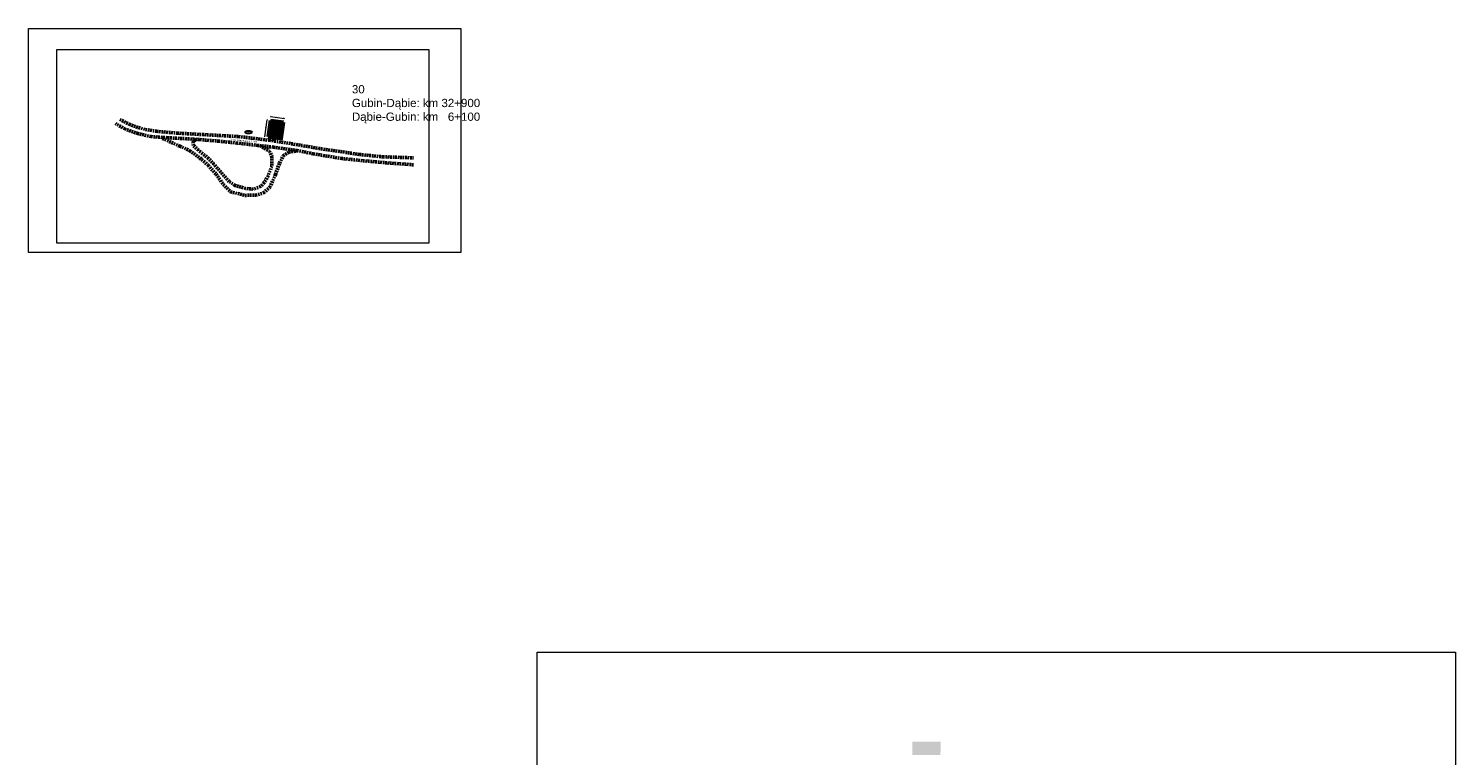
# Model space of a CAD drawing. Header units: millimetres. Extents: x -32728 to 13651, y -21222 to 1549.
# Tile 9 of 19: x 2513 to 3379, y 1042 to 1483. Entities that reach past the tile are written whole.
import ezdxf

# ---------------------------------------------------------------- set-up
doc = ezdxf.new("R2010")
doc.units = ezdxf.units.MM
doc.header["$XCLIPFRAME"] = 2
for name, pattern in [('02_DONPL_Floorplan-H_revised$0$A-CZ0304_2000 ( Dashdot )', [1.001, 0.5, -0.25, 0.001, -0.25]), ('02_DONPL_Floorplan-H_revised$0$A-CZ0304_2000 DASHED', [1, 0.5, -0.5]), ('2', [1.5, 1, -0.5])]:
    doc.linetypes.add(name, pattern=pattern)
doc.layers.add('0 pomoc', color=61, linetype='Continuous', lineweight=30, plot=False)
for name, color, linetype, lineweight in [('1 MOP zagospodarowanie', 250, 'Continuous', 30), ('1 numery działek objete opracowaniem', 10, 'Continuous', 30), ('1 podklady', 252, 'Continuous', 5), ('1 pojazdy', 250, 'Continuous', 15), ('1 wiata', 250, 'Continuous', 20), ('2 kraweznik opornik', 5, 'Continuous', 50), ('3 nawierzchnia morr', 150, 'Continuous', 0)]:
    doc.layers.add(name, color=color, linetype=linetype, lineweight=lineweight)
doc.layers.add('1 numery dzialek', color=150, linetype='Continuous')
doc.layers.add('2 krawedz jezdni', color=7, linetype='2', lineweight=50, true_color=0x000000)
doc.layers.add('4 wymiary', color=7, linetype='Continuous', lineweight=15, true_color=0x000000)
doc.layers.add('ZWTraffic_Color_255_255_255', color=7, linetype='Continuous', true_color=0xffffff)
doc.styles.add('Annotative', font='arial.ttf')
doc.styles.add('ARIAL', font='arial.ttf')
doc.styles.add('plan', font='arial.ttf', dxfattribs={"height": 1})
doc.styles.get("Standard").update_dxf_attribs({"font": 'arial.ttf'})
doc.dimstyles.new('plan', dxfattribs={"dimtxt": 1, "dimasz": 0.5, "dimexe": 0.5, "dimexo": 0.625, "dimgap": 0.2, "dimtad": 1, "dimzin": 1, "dimtxsty": 'plan', "dimblk": 'ARCHTICK', "dimcen": 1, "dimdle": 0.5, "dimadec": 4, "dimazin": 0, "dimtfac": 1, "dimtmove": 0, "dimatfit": 3, "dimfxl": 0.5, "dimfxlon": 1, "dimlwd": 15, "dimarcsym": 0})
picture_1 = doc.add_image_def('image10.png', size_in_pixel=(1897, 833))
picture_2 = doc.add_image_def('image85.png', size_in_pixel=(4096, 2131))
picture_3 = doc.add_image_def('image86.png', size_in_pixel=(4096, 2123))

# ---------------------------------------------------------------- blocks, each defined once
blk = doc.blocks.new('_ArchTick')
at = {"color": 0, "linetype": 'ByBlock', "const_width": 0.15}
blk.add_lwpolyline([(-0.5, -0.5), (0.5, 0.5)], dxfattribs=at)
blk = doc.blocks.new('*D163')
at = {"layer": '4 wymiary', "color": 0, "linetype": 'ByBlock', "lineweight": 15}
blk.add_line((2659.67, 1429.55), (2667.99, 1428.38), dxfattribs=at)
at = {"layer": '4 wymiary', "color": 0, "linetype": 'ByBlock', "lineweight": -2}
for p, q in [((2659.84, 1429.32), (2659.89, 1429.72)), ((2667.76, 1428.21), (2667.82, 1428.61))]:
    blk.add_line(p, q, dxfattribs=at)
at = {"layer": 'Defpoints', "color": 0}
for p in [(2659.53, 1427.09), (2667.45, 1425.98), (2667.79, 1428.41)]:
    blk.add_point(p, dxfattribs=at)
at = {"layer": '4 wymiary', "color": 0, "lineweight": 15, "xscale": 0.2, "yscale": 0.2, "zscale": 0.2}
for p, rotation in [((2659.87, 1429.52), 172.0242181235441), ((2667.79, 1428.41), 352.0242181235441)]:
    blk.add_blockref('_ArchTick', p, dxfattribs=dict(at, rotation=rotation))
at = {"layer": '4 wymiary', "color": 0, "insert": (2663.89, 1429.4), "char_height": 0.4, "attachment_point": 5, "rotation": 352.02422, "style": 'ARIAL'}
blk.add_mtext('8,00', dxfattribs=at)
blk = doc.blocks.new('*D164')
at = {"layer": '4 wymiary', "color": 0, "linetype": 'ByBlock', "lineweight": 15}
blk.add_line((2656.18, 1417.26), (2657.62, 1427.56), dxfattribs=at)
at = {"layer": '4 wymiary', "color": 0, "linetype": 'ByBlock', "lineweight": -2}
for p, q in [((2657.79, 1427.34), (2657.4, 1427.39)), ((2656.41, 1417.43), (2656.01, 1417.49))]:
    blk.add_line(p, q, dxfattribs=at)
at = {"layer": 'Defpoints', "color": 0}
for p in [(2657.6, 1427.36), (2659.53, 1427.09), (2658.14, 1417.19)]:
    blk.add_point(p, dxfattribs=at)
at = {"layer": '4 wymiary', "color": 0, "lineweight": 15, "xscale": 0.2, "yscale": 0.2, "zscale": 0.2}
for p, rotation in [((2657.6, 1427.36), 82.02421871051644), ((2656.21, 1417.46), 262.0242187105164)]:
    blk.add_blockref('_ArchTick', p, dxfattribs=dict(at, rotation=rotation))
at = {"layer": '4 wymiary', "color": 0, "insert": (2656.47, 1422.47), "char_height": 0.4, "attachment_point": 5, "rotation": 82.02422, "style": 'ARIAL'}
blk.add_mtext('10,00', dxfattribs=at)
blk = doc.blocks.new('A$C54DE1B4C')
at = {"layer": '1 pojazdy', "color": 0}
for p, q in [((0.33, 0.31), (0.02, 0.31)), ((0.33, 0.26), (0.02, 0.26)), ((0.27, 0.24), (0.27, 0.26)), ((0.39, 0.24), (0.27, 0.24)), ((0.37, 0.24), (0.29, 0.24)), ((0.29, 0.24), (0.29, 0.24)), ((0.47, 0.31), (0.33, 0.31)), ((0.33, 0.31), (0.33, 0.28)), ((0.33, 0.25), (0.33, 0.28)), ((0.47, 0.25), (0.33, 0.25)), ((0.37, 0.24), (0.37, 0.24)), ((0.39, 0.24), (0.39, 0.25)), ((0.47, 0.3), (0.47, 0.29)), ((0.47, 0.27), (0.47, 0.29)), ((0.47, 0.26), (0.47, 0.27)), ((0.54, 0.34), (0.52, 0.34)), ((0.54, 0.22), (0.52, 0.22)), ((0.69, 0.31), (0.57, 0.34)), ((0.69, 0.25), (0.57, 0.22)), ((0.65, 0.35), (0.65, 0.42)), ((0.65, 0.42), (0.69, 0.42)), ((0.69, 0.35), (0.65, 0.35)), ((0.65, 0.35), (0.65, 0.34)), ((0.65, 0.35), (0.82, 0.35)), ((0.65, 0.34), (0.82, 0.34)), ((0.66, 0.35), (0.66, 0.35)), ((0.68, 0.35), (0.68, 0.35)), ((1.28, 0.31), (0.68, 0.31)), ((1.28, 0.25), (0.68, 0.25)), ((0.69, 0.42), (0.69, 0.35)), ((0.9, 0.24), (0.7, 0.24)), ((0.7, 0.23), (0.7, 0.24)), ((0.9, 0.23), (0.7, 0.23)), ((0.71, 0.28), (0.71, 0.28)), ((0.71, 0.28), (0.71, 0.28)), ((0.94, 0.22), (0.78, 0.22)), ((0.78, 0.21), (0.78, 0.22)), ((0.94, 0.21), (0.78, 0.21)), ((0.79, 0.36), (0.79, 0.35)), ((0.79, 0.36), (0.81, 0.36)), ((0.79, 0.34), (0.79, 0.31)), ((0.79, 0.24), (0.79, 0.25)), ((0.79, 0.22), (0.79, 0.23)), ((0.79, 0.2), (0.79, 0.21)), ((0.81, 0.2), (0.79, 0.2)), ((0.81, 0.36), (0.81, 0.35)), ((0.81, 0.34), (0.81, 0.31)), ((0.81, 0.24), (0.81, 0.25)), ((0.81, 0.22), (0.81, 0.23)), ((0.81, 0.2), (0.81, 0.21)), ((0.82, 0.35), (0.82, 0.34)), ((0.9, 0.23), (0.9, 0.24)), ((0.9, 0.21), (0.94, 0.21)), ((0.9, 0.14), (0.9, 0.21)), ((0.94, 0.14), (0.9, 0.14)), ((0.91, 0.21), (0.91, 0.21)), ((0.93, 0.21), (0.93, 0.21)), ((0.94, 0.21), (0.94, 0.22)), ((0.94, 0.21), (0.94, 0.14)), ((1.28, 0.3), (1.24, 0.3)), ((1.28, 0.26), (1.24, 0.26)), ((1.36, 0.29), (1.26, 0.29)), ((1.36, 0.27), (1.26, 0.27)), ((1.3, 0.29), (1.3, 0.29)), ((1.3, 0.27), (1.3, 0.27)), ((1.36, 0.31), (1.31, 0.31)), ((1.36, 0.25), (1.31, 0.25)), ((1.36, 0.33), (1.32, 0.33)), ((1.36, 0.31), (1.32, 0.31)), ((1.36, 0.25), (1.32, 0.25)), ((1.36, 0.23), (1.32, 0.23)), ((1.35, 0.47), (1.35, 0.47)), ((1.39, 0.47), (1.35, 0.47)), ((1.39, 0.47), (1.35, 0.47)), ((1.39, 0.09), (1.35, 0.09)), ((1.39, 0.09), (1.35, 0.09)), ((1.35, 0.09), (1.35, 0.09)), ((1.38, 0.56), (1.36, 0.56)), ((1.36, 0.56), (1.36, 0.47)), ((1.36, 0.47), (1.36, 0.28)), ((1.36, 0.09), (1.36, 0.28)), ((1.36, 0), (1.36, 0.09)), ((1.38, 0), (1.36, 0)), ((1.38, 0.56), (1.38, 0.47)), ((1.38, 0.47), (1.38, 0.28)), ((1.44, 0.33), (1.38, 0.33)), ((1.44, 0.31), (1.38, 0.31)), ((1.48, 0.31), (1.38, 0.31)), ((1.38, 0.09), (1.38, 0.28)), ((1.44, 0.25), (1.38, 0.25)), ((1.48, 0.25), (1.38, 0.25)), ((1.44, 0.23), (1.38, 0.23)), ((1.38, 0), (1.38, 0.09)), ((1.39, 0.47), (1.39, 0.47)), ((1.39, 0.09), (1.39, 0.09)), ((1.44, 0.33), (1.44, 0.31)), ((1.44, 0.23), (1.44, 0.25)), ((1.48, 0.31), (1.48, 0.28)), ((1.73, 0.31), (1.48, 0.31)), ((1.48, 0.25), (1.48, 0.28)), ((1.73, 0.26), (1.48, 0.26))]:
    blk.add_line(p, q, dxfattribs=at)
blk.add_circle((1.24, 0.28), 0.02, dxfattribs=at)
blk.add_circle((1.24, 0.28), 0.02, dxfattribs=at)
for centre, radius, start, end in [((0.02, 0.28), 0.025, 90, 270), ((0.52, 0.29), 0.05, 93.87658, 167.85701), ((0.52, 0.27), 0.05, 192.14299, 266.12342), ((0.55, 0.24), 0.1, 74.42973, 93.87658), ((0.55, 0.32), 0.1, 266.12342, 285.57027), ((0.68, 0.28), 0.03, 2.82692, 74.42973), ((0.68, 0.28), 0.03, 285.57027, 357.17308), ((1.27, 0.28), 0.0103, 104.64529, 255.35471), ((1.32, 0.29), 0.035, 90, 171.36341), ((1.28, 0.28), 0.02, 29.99715, 84.3527), ((1.28, 0.28), 0.02, 275.6473, 330.00285), ((1.32, 0.27), 0.035, 188.63659, 270), ((1.32, 0.29), 0.02, 90, 180), ((1.32, 0.27), 0.02, 180, 270), ((1.73, 0.28), 0.025, 270, 90)]:
    blk.add_arc(centre, radius, start, end, dxfattribs=at)

msp = doc.modelspace()

# ---------------------------------------------------------------- hatches: boundary and pattern name
at = {"layer": '3 nawierzchnia morr', "lineweight": 5, "transparency": 33554687}
h = msp.add_hatch(dxfattribs=at)
h.set_pattern_fill('ANSI37', color=256, scale=0.1, angle=25.351783)
h.set_pattern_definition([(-289.64822, (2853.36408, 1422.1282), (-0.2990135, 0.10675754), []), (-199.64822, (2853.36408, 1422.1282), (-0.10675754, -0.2990135), [])])
h.paths.add_polyline_path([(2658.138, 1417.19), (2666.061, 1416.08), (2667.448, 1425.983), (2659.526, 1427.093)])
at = {"layer": 'ZWTraffic_Color_255_255_255'}
msp.add_hatch(color=256, dxfattribs=at).paths.add_polyline_path([(3048.996, 1041.996), (3049.036, 1050.096), (3066.136, 1050.013), (3066.096, 1041.913)])

# ---------------------------------------------------------------- linework, layer by layer
at = {"layer": '1 MOP zagospodarowanie', "color": 7, "lineweight": 50}
for p, q in [((2660.106, 1420.355), (2660.607, 1420.282)), ((2659.783, 1418.145), (2660.285, 1418.072)), ((2659.949, 1419.284), (2660.451, 1419.211))]:
    msp.add_line(p, q, dxfattribs=at)
at = {"layer": '1 MOP zagospodarowanie', "color": 7, "lineweight": 20}
for p, q in [((2661.496, 1425.855), (2661.221, 1423.874)), ((2661.694, 1425.828), (2661.419, 1423.847)), ((2662.486, 1425.718), (2662.211, 1423.737)), ((2662.684, 1425.691), (2662.409, 1423.71))]:
    msp.add_line(p, q, dxfattribs=at)
at = {"layer": '1 MOP zagospodarowanie', "color": 7}
for points in [[(2659.616, 1421.712), (2659.685, 1422.207), (2659.19, 1422.276), (2659.121, 1421.781)], [(2660.825, 1423.929), (2662.806, 1423.655), (2663.08, 1425.636), (2661.099, 1425.91)], [(2664.543, 1425.424), (2666.028, 1425.215), (2666.111, 1425.81), (2664.626, 1426.018)], [(2666.245, 1421.559), (2666.523, 1423.54), (2665.899, 1423.627), (2665.621, 1421.646)]]:
    msp.add_lwpolyline(points, close=True, dxfattribs=at)
at = {"layer": '1 numery działek objete opracowaniem'}
msp.add_ellipse((2646.269, 1420.004), major_axis=(1.934, 0), ratio=0.468224, dxfattribs=at)
at = {"layer": '1 wiata', "linetype": '02_DONPL_Floorplan-H_revised$0$A-CZ0304_2000 ( Dashdot )'}
for p, q in [((2659.108, 1423.493), (2663.941, 1422.816)), ((2659.508, 1426.345), (2664.341, 1425.668)), ((2659.534, 1422.929), (2660.072, 1426.771)), ((2663.377, 1422.39), (2663.915, 1426.233))]:
    msp.add_line(p, q, dxfattribs=at)
at = {"layer": '1 wiata', "linetype": '02_DONPL_Floorplan-H_revised$0$A-CZ0304_2000 DASHED', "lineweight": 30, "ltscale": 0.5}
msp.add_lwpolyline([(2663.71, 1422.536), (2664.196, 1426.002), (2659.739, 1426.626), (2659.253, 1423.16)], close=True, dxfattribs=at)
at = {"layer": '1 wiata'}
for points in [[(2663.497, 1422.818), (2663.913, 1425.789), (2659.952, 1426.344), (2659.536, 1423.373)], [(2659.655, 1423.356), (2659.671, 1423.475), (2659.552, 1423.492), (2659.536, 1423.373)], [(2660.054, 1426.208), (2660.071, 1426.327), (2659.952, 1426.344), (2659.935, 1426.225)], [(2663.497, 1422.818), (2663.514, 1422.937), (2663.395, 1422.953), (2663.378, 1422.834)], [(2663.897, 1425.67), (2663.913, 1425.789), (2663.794, 1425.805), (2663.778, 1425.687)]]:
    msp.add_lwpolyline(points, close=True, dxfattribs=at)
at = {"layer": '2 krawedz jezdni', "color": 0}
for p, q in [((2661.111, 1416.811), (2660.805, 1414.792)), ((2666.055, 1416.061), (2665.749, 1414.042))]:
    msp.add_line(p, q, dxfattribs=at)
for points in [[(2746.382, 1400.196), (2731.644, 1401.276), (2715.306, 1402.69), (2702.802, 1404.03), (2685.422, 1406.895), (2675.671, 1408.868), (2661.343, 1410.915), (2651.927, 1411.957), (2639.311, 1413.408), (2628.221, 1414.524), (2616.498, 1415.529), (2608.757, 1416.013), (2596.996, 1416.609), (2587.097, 1417.316), (2579.058, 1419.176), (2571.28, 1421.93), (2565.623, 1425.168)], [(2568.079, 1427.773), (2573.885, 1424.833), (2578.128, 1423.159), (2583.636, 1421.596), (2590.372, 1420.516), (2603.063, 1419.4), (2640.204, 1417.353), (2658.887, 1415.083), (2669.196, 1413.52), (2688.697, 1410.17), (2713.557, 1406.486), (2727.774, 1405.034), (2746.382, 1404.439)], [(2594.051, 1416.253), (2604.565, 1411.555), (2610.706, 1408.764), (2616.66, 1404.367), (2621.777, 1399.878), (2626.546, 1394.459), (2630.919, 1388.248), (2635.338, 1383.829), (2644.107, 1381.642), (2650.55, 1381.782), (2655.365, 1383.154), (2659.087, 1386.527), (2662.576, 1394.412), (2665.064, 1401.251), (2667.321, 1405.6), (2670.693, 1407.856), (2676.392, 1408.717)], [(2653.295, 1411.718), (2658.877, 1408.554), (2660.389, 1405.275), (2660.343, 1399.436), (2658.179, 1393.528), (2655.714, 1389.388), (2653.597, 1386.992), (2649.131, 1385.457), (2644.479, 1385.852), (2638.036, 1387.736), (2634.501, 1390.016), (2629.43, 1395.784), (2625.29, 1400.576), (2621.987, 1404.019), (2615.846, 1409.019), (2612.915, 1411.857), (2612.357, 1413.671), (2613.125, 1414.648), (2614.637, 1415.532)]]:
    msp.add_lwpolyline(points, dxfattribs=at)
at = {"layer": '2 kraweznik opornik'}
for p, q in [((2658.138, 1417.19), (2659.526, 1427.093)), ((2667.448, 1425.983), (2659.526, 1427.093)), ((2666.061, 1416.08), (2667.448, 1425.983)), ((2666.061, 1416.08), (2658.138, 1417.19))]:
    msp.add_line(p, q, dxfattribs=at)

# ---------------------------------------------------------------- block references
at = {"layer": '1 MOP zagospodarowanie', "rotation": 171.6965368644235}
for p in [(2661.338, 1420.208), (2661.42, 1420.772), (2661.014, 1417.992), (2661.095, 1418.546), (2661.176, 1419.1), (2661.257, 1419.654)]:
    msp.add_blockref('A$C54DE1B4C', p, dxfattribs=at)

# ---------------------------------------------------------------- texts
at = {"layer": '0 pomoc', "color": 1, "insert": (2708.962, 1448.566), "char_height": 5, "width": 94.7938, "attachment_point": 1}
msp.add_mtext('30\\PGubin-Dąbie: km 32+900\\PDąbie-Gubin: km   6+100', dxfattribs=at)
at = {"layer": '1 MOP zagospodarowanie', "color": 7, "attachment_point": 1, "style": 'Annotative'}
for s, insert, char_height, width, rotation in [('Stojaki na rowery', (2658.824, 1418.664), 0.15, 19.18506, 81.43491), ('stacja naprawcza', (2659.639, 1421.251), 0.15, 2.59707, 82.735869), ('\\pxqc;wiata drewniana\\P3,5x4,5m', (2659.866, 1423.802), 0.2, 2.16427, 82.024218), ('\\pxqc;{\\C0;MORR}', (2658.059, 1422.237), 0.5, 8.5633, 353.326905), ('ławostół', (2661.649, 1424.31), 0.2, 0.88002, 81.676376), ('{\\C7;ławostół}', (2661.945, 1424.283), 0.2, 8.3826, 81.676376), ('\\pxqc;{\\C0;kosz betonowy \\Pdo segregacji \\Pśmieci}', (2660.995, 1425.591), 0.15, 8.5633, 353.326905), ('Ławka betonowa', (2665.858, 1421.858), 0.15, 4.79627, 81.327515)]:
    msp.add_mtext(s, dxfattribs=dict(at, insert=insert, char_height=char_height, width=width, rotation=rotation))
at = {"layer": '1 numery dzialek', "width": 0.62}
msp.add_text('217', height=1, rotation=360, dxfattribs=at).set_placement((2645.807, 1419.537))
at = {"layer": '4 wymiary', "insert": (2635.091, 1416.16), "char_height": 1, "width": 16.73043, "attachment_point": 1, "rotation": 354.356646, "style": 'plan'}
msp.add_mtext('Droga powiatowa nr 1147F', dxfattribs=at)

# ---------------------------------------------------------------- dimensions: what is measured, and where the dimension line sits
at = {"layer": '4 wymiary', "linetype": 'ByBlock'}
for p1, p2, distance, picture, middle in [((2659.526, 1427.093), (2667.448, 1425.983), 2.452, '*D163', (2663.888, 1429.403)), ((2658.138, 1417.19), (2659.526, 1427.093), 1.948, '*D164', (2656.466, 1422.473))]:
    dim = msp.add_aligned_dim(p1=p1, p2=p2, distance=distance, dimstyle='plan', override={"dimtxt": 0.4, "dimasz": 0.2, "dimexe": 0.2, "dimtxsty": 'ARIAL', "dimblk": 'ArchTick', "dimdle": 0.2, "dimfxl": 0.2}, dxfattribs=at)
    dim.commit()
    dim.dimension.update_dxf_attribs({"geometry": picture, "text_midpoint": middle})

# ---------------------------------------------------------------- pictures from other files: only their frames are drawn
at = {"layer": '1 podklady'}
image = msp.add_image(picture_3, insert=(2512.762, 1346.98), size_in_units=(262.221, 135.92), dxfattribs=at)
image.dxf.flags = 15
image = msp.add_image(picture_2, insert=(2529.843, 1352.714), size_in_units=(225.836, 117.519), dxfattribs=at)
image.dxf.flags = 15
image = msp.add_image(picture_1, insert=(2821.361, 873.305), size_in_units=(557.203, 244.676), dxfattribs=at)
image.set_boundary_path([(-0.5, 45.62), (1896.5, 792.9075)])

doc.saveas('drawing.dxf')
